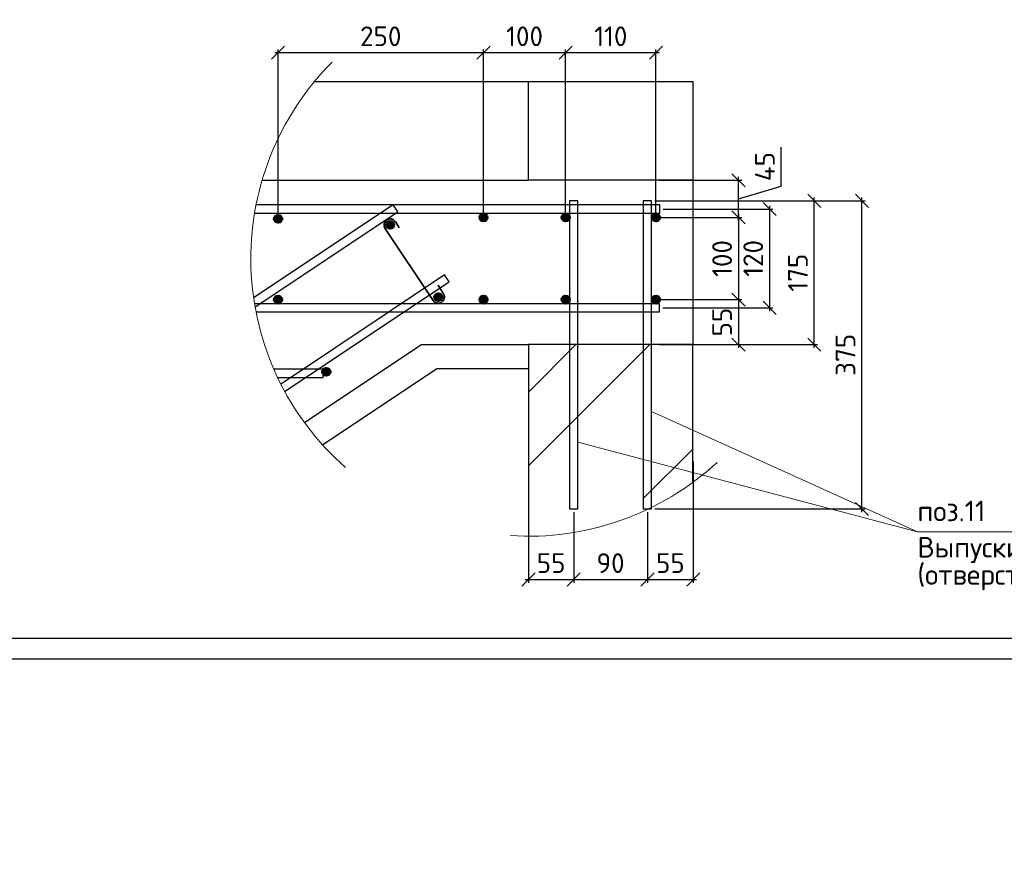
# Model space of a CAD drawing. Header units: millimetres. Extents: x 125896 to 2572636, y -120305 to 130347.
# Tile 110 of 256: x 332966 to 344950, y 81678 to 91956. Entities that reach past the tile are written whole.
import ezdxf

# ---------------------------------------------------------------- set-up
doc = ezdxf.new("R2010")
doc.units = ezdxf.units.MM
doc.linetypes.add('CENTER', pattern=[2, 1.25, -0.25, 0.25, -0.25])
for name, color, linetype in [('11', 7, 'Continuous'), ('Столовая - обозначения', 7, 'Continuous'), ('ФВ-2', 7, 'Continuous')]:
    doc.layers.add(name, color=color, linetype=linetype)
for name, color, linetype, lineweight in [('Арматура', 152, 'Continuous', 40), ('ОСИ', 7, 'CENTER', 15), ('Основная 0.35', 200, 'Continuous', 35), ('Столовая Двери и окна', 7, 'Continuous', 15), ('ТЕКСТ', 7, 'Continuous', 15)]:
    doc.layers.add(name, color=color, linetype=linetype, lineweight=lineweight)
doc.styles.add('GOST-2.304_Type-B', font='GOST Common.ttf')
doc.styles.get("Standard").update_dxf_attribs({"font": 'isocpeur.ttf'})
doc.styles.add('ГОСТ', font='isocpeur.ttf')
doc.dimstyles.new('Осевые', dxfattribs={"dimscale": 0.7, "dimtxt": 450, "dimasz": 400, "dimexe": 100, "dimexo": 100, "dimgap": 100, "dimtad": 1, "dimdec": 0, "dimzin": 0, "dimdsep": 46, "dimtxsty": 'Standard', "dimblk": 'OBLIQUE', "dimcen": 9, "dimdle": 100, "dimazin": 0, "dimtm": 1e-09, "dimtfac": 1, "dimtdec": 0, "dimtofl": 0, "dimtmove": 0, "dimatfit": 3, "dimfxl": 1, "dimtolj": 1, "dimtzin": 0, "dimarcsym": 0})

# ---------------------------------------------------------------- blocks, each defined once
blk = doc.blocks.new('Штамп')
at = {"layer": '11', "lineweight": 30}
blk.add_line((254210, 84428), (311220, 84428), dxfattribs=at)
at = {"layer": '11'}
for p, q in [((252070, 84178), (281770, 84178)), ((281770, 84178), (311470, 84178))]:
    blk.add_line(p, q, dxfattribs=at)
blk = doc.blocks.new('_OBLIQUE')
at = {"color": 0, "linetype": 'ByBlock'}
blk.add_line((-0.5, -0.5), (0.5, 0.5), dxfattribs=at)
blk = doc.blocks.new('*D138')
at = {"layer": 'Defpoints', "color": 0, "linetype": 'ByBlock', "lineweight": 20, "ltscale": 13, "transparency": 16777216}
for p in [(342367, 101281, -900), (342986, 100351), (320475, 86687, -900)]:
    blk.add_point(p, dxfattribs=at)
at = {"layer": 'ОСИ', "color": 0, "linetype": 'ByBlock', "lineweight": -2, "ltscale": 13, "transparency": 16777216}
for p, q in [((342386, 101252), (343006, 100322)), ((321066, 85738), (343016, 100371)), ((320495, 86658), (321115, 85728))]:
    blk.add_line(p, q, dxfattribs=at)
at = {"layer": 'ОСИ', "color": 0, "linetype": 'ByBlock', "lineweight": -2, "ltscale": 13, "transparency": 16777216, "xscale": 140, "yscale": 140, "zscale": 140}
for p, rotation in [((342986, 100351), 33.69006752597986), ((321095, 85757), 213.6900675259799)]:
    blk.add_blockref('_OBLIQUE', p, dxfattribs=dict(at, rotation=rotation))
at = {"layer": 'ОСИ', "color": 0, "linetype": 'ByBlock', "ltscale": 13, "transparency": 16777216, "insert": (331944, 93200), "char_height": 210, "attachment_point": 5, "rotation": 33.6901}
blk.add_mtext('\\A1;5262', dxfattribs=at)
blk = doc.blocks.new('*D139')
at = {"layer": 'Defpoints', "color": 0, "linetype": 'ByBlock', "lineweight": 20, "ltscale": 13, "transparency": 16777216}
for p in [(342054, 101708, -996), (343284, 99862), (319497, 86670, -996)]:
    blk.add_point(p, dxfattribs=at)
at = {"layer": 'ОСИ', "color": 0, "linetype": 'ByBlock', "lineweight": -2, "ltscale": 13, "transparency": 16777216}
for p, q in [((342073, 101679), (343304, 99833)), ((320698, 84805), (343313, 99882)), ((319517, 86641), (320747, 84795))]:
    blk.add_line(p, q, dxfattribs=at)
at = {"layer": 'ОСИ', "color": 0, "linetype": 'ByBlock', "lineweight": -2, "ltscale": 13, "transparency": 16777216, "xscale": 140, "yscale": 140, "zscale": 140}
for p, rotation in [((343284, 99862), 33.69006752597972), ((320728, 84824), 213.6900675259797)]:
    blk.add_blockref('_OBLIQUE', p, dxfattribs=dict(at, rotation=rotation))
at = {"layer": 'ОСИ', "color": 0, "linetype": 'ByBlock', "ltscale": 13, "transparency": 16777216, "insert": (331909, 92489), "char_height": 210, "attachment_point": 5, "rotation": 33.6901}
blk.add_mtext('\\A1;5422', dxfattribs=at)
blk = doc.blocks.new('*D215')
at = {"layer": 'Defpoints', "color": 0, "linetype": 'ByBlock', "lineweight": 20, "ltscale": 13, "transparency": 16777216}
for p in [(339159, 86991), (339709, 86002), (339709, 85143)]:
    blk.add_point(p, dxfattribs=at)
at = {"layer": 'ОСИ', "color": 0, "linetype": 'ByBlock', "lineweight": -2, "ltscale": 13, "transparency": 16777216}
for p, q in [((339159, 86951), (339159, 85103)), ((339709, 85962), (339709, 85103)), ((339119, 85143), (339749, 85143))]:
    blk.add_line(p, q, dxfattribs=at)
at = {"layer": 'ОСИ', "color": 0, "linetype": 'ByBlock', "lineweight": -2, "ltscale": 13, "transparency": 16777216, "xscale": 160, "yscale": 160, "zscale": 160, "rotation": 180}
blk.add_blockref('_OBLIQUE', (339159, 85143), dxfattribs=at)
at = {"layer": 'ОСИ', "color": 0, "linetype": 'ByBlock', "lineweight": -2, "ltscale": 13, "transparency": 16777216, "xscale": 160, "yscale": 160, "zscale": 160}
blk.add_blockref('_OBLIQUE', (339709, 85143), dxfattribs=at)
at = {"layer": 'ОСИ', "color": 0, "linetype": 'ByBlock', "ltscale": 13, "transparency": 16777216, "insert": (339434, 85343), "char_height": 240, "attachment_point": 5}
blk.add_mtext('\\A1;55', dxfattribs=at)
blk = doc.blocks.new('*D216')
at = {"layer": 'Defpoints', "color": 0, "linetype": 'ByBlock', "lineweight": 20, "ltscale": 13, "transparency": 16777216}
for p in [(339709, 86002), (340607, 86002), (340607, 85143)]:
    blk.add_point(p, dxfattribs=at)
at = {"layer": 'ОСИ', "color": 0, "linetype": 'ByBlock', "lineweight": -2, "ltscale": 13, "transparency": 16777216}
for p, q in [((339709, 85962), (339709, 85103)), ((340607, 85962), (340607, 85103)), ((339669, 85143), (340647, 85143))]:
    blk.add_line(p, q, dxfattribs=at)
at = {"layer": 'ОСИ', "color": 0, "linetype": 'ByBlock', "lineweight": -2, "ltscale": 13, "transparency": 16777216, "xscale": 160, "yscale": 160, "zscale": 160, "rotation": 180}
blk.add_blockref('_OBLIQUE', (339709, 85143), dxfattribs=at)
at = {"layer": 'ОСИ', "color": 0, "linetype": 'ByBlock', "lineweight": -2, "ltscale": 13, "transparency": 16777216, "xscale": 160, "yscale": 160, "zscale": 160}
blk.add_blockref('_OBLIQUE', (340607, 85143), dxfattribs=at)
at = {"layer": 'ОСИ', "color": 0, "linetype": 'ByBlock', "ltscale": 13, "transparency": 16777216, "insert": (340158, 85343), "char_height": 240, "attachment_point": 5}
blk.add_mtext('\\A1;90', dxfattribs=at)
blk = doc.blocks.new('*D217')
at = {"layer": 'Defpoints', "color": 0, "linetype": 'ByBlock', "lineweight": 20, "ltscale": 13, "transparency": 16777216}
for p in [(341165, 86620), (340607, 86002), (341165, 85143)]:
    blk.add_point(p, dxfattribs=at)
at = {"layer": 'ОСИ', "color": 0, "linetype": 'ByBlock', "lineweight": -2, "ltscale": 13, "transparency": 16777216}
for p, q in [((341165, 86580), (341165, 85103)), ((340607, 85962), (340607, 85103)), ((340567, 85143), (341205, 85143))]:
    blk.add_line(p, q, dxfattribs=at)
at = {"layer": 'ОСИ', "color": 0, "linetype": 'ByBlock', "lineweight": -2, "ltscale": 13, "transparency": 16777216, "xscale": 160, "yscale": 160, "zscale": 160, "rotation": 180}
blk.add_blockref('_OBLIQUE', (340607, 85143), dxfattribs=at)
at = {"layer": 'ОСИ', "color": 0, "linetype": 'ByBlock', "lineweight": -2, "ltscale": 13, "transparency": 16777216, "xscale": 160, "yscale": 160, "zscale": 160}
blk.add_blockref('_OBLIQUE', (341165, 85143), dxfattribs=at)
at = {"layer": 'ОСИ', "color": 0, "linetype": 'ByBlock', "ltscale": 13, "transparency": 16777216, "insert": (340886, 85343), "char_height": 240, "attachment_point": 5}
blk.add_mtext('\\A1;55', dxfattribs=at)
blk = doc.blocks.new('*D218')
at = {"layer": 'Defpoints', "color": 0, "linetype": 'ByBlock', "lineweight": 20, "ltscale": 13, "transparency": 16777216}
for p in [(340657, 89752), (343218, 89752), (340657, 86002)]:
    blk.add_point(p, dxfattribs=at)
at = {"layer": 'ОСИ', "color": 0, "linetype": 'ByBlock', "lineweight": -2, "ltscale": 13, "transparency": 16777216}
for p, q in [((343218, 85962), (343218, 89792)), ((340697, 89752), (343258, 89752)), ((340697, 86002), (343258, 86002))]:
    blk.add_line(p, q, dxfattribs=at)
at = {"layer": 'ОСИ', "color": 0, "linetype": 'ByBlock', "lineweight": -2, "ltscale": 13, "transparency": 16777216, "xscale": 160, "yscale": 160, "zscale": 160}
for p, rotation in [((343218, 89752), 90), ((343218, 86002), 270)]:
    blk.add_blockref('_OBLIQUE', p, dxfattribs=dict(at, rotation=rotation))
at = {"layer": 'ОСИ', "color": 0, "linetype": 'ByBlock', "ltscale": 13, "transparency": 16777216, "insert": (343018, 87877), "char_height": 240, "attachment_point": 5, "rotation": 90}
blk.add_mtext('\\A1;375', dxfattribs=at)
blk = doc.blocks.new('*D219')
at = {"layer": 'Defpoints', "color": 0, "linetype": 'ByBlock', "lineweight": 20, "ltscale": 13, "transparency": 16777216}
for p in [(341159, 89752), (342638, 89752), (341159, 88002)]:
    blk.add_point(p, dxfattribs=at)
at = {"layer": 'ОСИ', "color": 0, "linetype": 'ByBlock', "lineweight": -2, "ltscale": 13, "transparency": 16777216}
for p, q in [((342638, 87962), (342638, 89792)), ((341199, 89752), (342678, 89752)), ((341199, 88002), (342678, 88002))]:
    blk.add_line(p, q, dxfattribs=at)
at = {"layer": 'ОСИ', "color": 0, "linetype": 'ByBlock', "lineweight": -2, "ltscale": 13, "transparency": 16777216, "xscale": 160, "yscale": 160, "zscale": 160}
for p, rotation in [((342638, 89752), 90), ((342638, 88002), 270)]:
    blk.add_blockref('_OBLIQUE', p, dxfattribs=dict(at, rotation=rotation))
at = {"layer": 'ОСИ', "color": 0, "linetype": 'ByBlock', "ltscale": 13, "transparency": 16777216, "insert": (342438, 88877), "char_height": 240, "attachment_point": 5, "rotation": 90}
blk.add_mtext('\\A1;175', dxfattribs=at)
blk = doc.blocks.new('*D220')
at = {"layer": 'Defpoints', "color": 0, "linetype": 'ByBlock', "lineweight": 20, "ltscale": 13, "transparency": 16777216}
for p in [(340711, 89550), (340711, 88550), (341716, 88550)]:
    blk.add_point(p, dxfattribs=at)
at = {"layer": 'ОСИ', "color": 0, "linetype": 'ByBlock', "lineweight": -2, "ltscale": 13, "transparency": 16777216}
for p, q in [((340751, 89550), (341756, 89550)), ((341716, 89590), (341716, 88510)), ((340751, 88550), (341756, 88550))]:
    blk.add_line(p, q, dxfattribs=at)
at = {"layer": 'ОСИ', "color": 0, "linetype": 'ByBlock', "lineweight": -2, "ltscale": 13, "transparency": 16777216, "xscale": 160, "yscale": 160, "zscale": 160}
for p, rotation in [((341716, 89550), 90), ((341716, 88550), 270)]:
    blk.add_blockref('_OBLIQUE', p, dxfattribs=dict(at, rotation=rotation))
at = {"layer": 'ОСИ', "color": 0, "linetype": 'ByBlock', "ltscale": 13, "transparency": 16777216, "insert": (341516, 89050), "char_height": 240, "attachment_point": 5, "rotation": 90}
blk.add_mtext('\\A1;100', dxfattribs=at)
blk = doc.blocks.new('*D221')
at = {"layer": 'Defpoints', "color": 0, "linetype": 'ByBlock', "lineweight": 20, "ltscale": 13, "transparency": 16777216}
for p in [(340711, 90002), (341716, 90002), (340711, 89550)]:
    blk.add_point(p, dxfattribs=at)
at = {"layer": 'ОСИ', "color": 0, "linetype": 'ByBlock', "lineweight": -2, "ltscale": 13, "transparency": 16777216}
for p, q in [((342236, 89932), (342236, 90404)), ((340751, 90002), (341756, 90002)), ((341716, 89510), (341716, 90042)), ((341716, 89776), (342236, 89932)), ((340751, 89550), (341756, 89550))]:
    blk.add_line(p, q, dxfattribs=at)
at = {"layer": 'ОСИ', "color": 0, "linetype": 'ByBlock', "lineweight": -2, "ltscale": 13, "transparency": 16777216, "xscale": 160, "yscale": 160, "zscale": 160}
for p, rotation in [((341716, 90002), 90), ((341716, 89550), 270)]:
    blk.add_blockref('_OBLIQUE', p, dxfattribs=dict(at, rotation=rotation))
at = {"layer": 'ОСИ', "color": 0, "linetype": 'ByBlock', "ltscale": 13, "transparency": 16777216, "insert": (342036, 90168), "char_height": 240, "attachment_point": 5, "rotation": 90}
blk.add_mtext('\\A1;45', dxfattribs=at)
blk = doc.blocks.new('*D222')
at = {"layer": 'Defpoints', "color": 0, "linetype": 'ByBlock', "lineweight": 20, "ltscale": 13, "transparency": 16777216}
for p in [(340711, 88550), (340711, 88002), (341716, 88002)]:
    blk.add_point(p, dxfattribs=at)
at = {"layer": 'ОСИ', "color": 0, "linetype": 'ByBlock', "lineweight": -2, "ltscale": 13, "transparency": 16777216}
for p, q in [((341716, 88590), (341716, 87962)), ((340751, 88550), (341756, 88550)), ((340751, 88002), (341756, 88002))]:
    blk.add_line(p, q, dxfattribs=at)
at = {"layer": 'ОСИ', "color": 0, "linetype": 'ByBlock', "lineweight": -2, "ltscale": 13, "transparency": 16777216, "xscale": 160, "yscale": 160, "zscale": 160}
for p, rotation in [((341716, 88550), 90), ((341716, 88002), 270)]:
    blk.add_blockref('_OBLIQUE', p, dxfattribs=dict(at, rotation=rotation))
at = {"layer": 'ОСИ', "color": 0, "linetype": 'ByBlock', "ltscale": 13, "transparency": 16777216, "insert": (341516, 88276), "char_height": 240, "attachment_point": 5, "rotation": 90}
blk.add_mtext('\\A1;55', dxfattribs=at)
blk = doc.blocks.new('*D223')
at = {"layer": 'Defpoints', "color": 0, "linetype": 'ByBlock', "lineweight": 20, "ltscale": 13, "transparency": 16777216}
for p in [(340759, 89652), (342095, 89652), (340754, 88450)]:
    blk.add_point(p, dxfattribs=at)
at = {"layer": 'ОСИ', "color": 0, "linetype": 'ByBlock', "lineweight": -2, "ltscale": 13, "transparency": 16777216}
for p, q in [((340799, 89652), (342135, 89652)), ((342095, 88410), (342095, 89692)), ((340794, 88450), (342135, 88450))]:
    blk.add_line(p, q, dxfattribs=at)
at = {"layer": 'ОСИ', "color": 0, "linetype": 'ByBlock', "lineweight": -2, "ltscale": 13, "transparency": 16777216, "xscale": 160, "yscale": 160, "zscale": 160}
for p, rotation in [((342095, 89652), 90), ((342095, 88450), 270)]:
    blk.add_blockref('_OBLIQUE', p, dxfattribs=dict(at, rotation=rotation))
at = {"layer": 'ОСИ', "color": 0, "linetype": 'ByBlock', "ltscale": 13, "transparency": 16777216, "insert": (341895, 89051), "char_height": 240, "attachment_point": 5, "rotation": 90}
blk.add_mtext('\\A1;120', dxfattribs=at)
blk = doc.blocks.new('*D224')
at = {"layer": 'Defpoints', "color": 0, "linetype": 'ByBlock', "lineweight": 20, "ltscale": 13, "transparency": 16777216}
for p in [(339611, 91554), (339611, 89550), (340711, 89550)]:
    blk.add_point(p, dxfattribs=at)
at = {"layer": 'ОСИ', "color": 0, "linetype": 'ByBlock', "lineweight": -2, "ltscale": 13, "transparency": 16777216}
for p, q in [((339611, 89590), (339611, 91594)), ((340711, 89590), (340711, 91594)), ((340751, 91554), (339571, 91554))]:
    blk.add_line(p, q, dxfattribs=at)
at = {"layer": 'ОСИ', "color": 0, "linetype": 'ByBlock', "lineweight": -2, "ltscale": 13, "transparency": 16777216, "xscale": 160, "yscale": 160, "zscale": 160, "rotation": 180}
blk.add_blockref('_OBLIQUE', (339611, 91554), dxfattribs=at)
at = {"layer": 'ОСИ', "color": 0, "linetype": 'ByBlock', "lineweight": -2, "ltscale": 13, "transparency": 16777216, "xscale": 160, "yscale": 160, "zscale": 160}
blk.add_blockref('_OBLIQUE', (340711, 91554), dxfattribs=at)
at = {"layer": 'ОСИ', "color": 0, "linetype": 'ByBlock', "ltscale": 13, "transparency": 16777216, "insert": (340161, 91754), "char_height": 240, "attachment_point": 5}
blk.add_mtext('\\A1;110', dxfattribs=at)
blk = doc.blocks.new('*D225')
at = {"layer": 'Defpoints', "color": 0, "linetype": 'ByBlock', "lineweight": 20, "ltscale": 13, "transparency": 16777216}
for p in [(338611, 91554), (338611, 89550), (339611, 89550)]:
    blk.add_point(p, dxfattribs=at)
at = {"layer": 'ОСИ', "color": 0, "linetype": 'ByBlock', "lineweight": -2, "ltscale": 13, "transparency": 16777216}
for p, q in [((338611, 89590), (338611, 91594)), ((339611, 89590), (339611, 91594)), ((339651, 91554), (338571, 91554))]:
    blk.add_line(p, q, dxfattribs=at)
at = {"layer": 'ОСИ', "color": 0, "linetype": 'ByBlock', "lineweight": -2, "ltscale": 13, "transparency": 16777216, "xscale": 160, "yscale": 160, "zscale": 160, "rotation": 180}
blk.add_blockref('_OBLIQUE', (338611, 91554), dxfattribs=at)
at = {"layer": 'ОСИ', "color": 0, "linetype": 'ByBlock', "lineweight": -2, "ltscale": 13, "transparency": 16777216, "xscale": 160, "yscale": 160, "zscale": 160}
blk.add_blockref('_OBLIQUE', (339611, 91554), dxfattribs=at)
at = {"layer": 'ОСИ', "color": 0, "linetype": 'ByBlock', "ltscale": 13, "transparency": 16777216, "insert": (339111, 91754), "char_height": 240, "attachment_point": 5}
blk.add_mtext('\\A1;100', dxfattribs=at)
blk = doc.blocks.new('*D226')
at = {"layer": 'Defpoints', "color": 0, "linetype": 'ByBlock', "lineweight": 20, "ltscale": 13, "transparency": 16777216}
for p in [(336111, 91554), (336111, 89532), (338611, 89550)]:
    blk.add_point(p, dxfattribs=at)
at = {"layer": 'ОСИ', "color": 0, "linetype": 'ByBlock', "lineweight": -2, "ltscale": 13, "transparency": 16777216}
for p, q in [((336111, 89572), (336111, 91594)), ((338611, 89590), (338611, 91594)), ((338651, 91554), (336071, 91554))]:
    blk.add_line(p, q, dxfattribs=at)
at = {"layer": 'ОСИ', "color": 0, "linetype": 'ByBlock', "lineweight": -2, "ltscale": 13, "transparency": 16777216, "xscale": 160, "yscale": 160, "zscale": 160, "rotation": 180}
blk.add_blockref('_OBLIQUE', (336111, 91554), dxfattribs=at)
at = {"layer": 'ОСИ', "color": 0, "linetype": 'ByBlock', "lineweight": -2, "ltscale": 13, "transparency": 16777216, "xscale": 160, "yscale": 160, "zscale": 160}
blk.add_blockref('_OBLIQUE', (338611, 91554), dxfattribs=at)
at = {"layer": 'ОСИ', "color": 0, "linetype": 'ByBlock', "ltscale": 13, "transparency": 16777216, "insert": (337361, 91754), "char_height": 240, "attachment_point": 5}
blk.add_mtext('\\A1;250', dxfattribs=at)

msp = doc.modelspace()

# ---------------------------------------------------------------- hatches: boundary and pattern name
at = {"layer": 'Арматура'}
h = msp.add_hatch(color=256, dxfattribs=at)
edge = h.paths.add_edge_path()
edge.add_arc((336111.4, 89532.4), 50, 0, 360)
h = msp.add_hatch(color=256, dxfattribs=at)
edge = h.paths.add_edge_path()
edge.add_arc((338611.4, 89550), 50, 0, 360)
h = msp.add_hatch(color=256, dxfattribs=at)
edge = h.paths.add_edge_path()
edge.add_arc((339611.4, 89550), 50, 0, 360)
h = msp.add_hatch(color=256, dxfattribs=at)
edge = h.paths.add_edge_path()
edge.add_arc((340711.4, 89550), 50, 0, 360)
h = msp.add_hatch(color=256, dxfattribs=at)
edge = h.paths.add_edge_path()
edge.add_arc((337475, 89459.1), 50, 0, 360)
h = msp.add_hatch(color=256, dxfattribs=at)
edge = h.paths.add_edge_path()
edge.add_arc((336111.4, 88550), 50, 0, 360)
h = msp.add_hatch(color=256, dxfattribs=at)
edge = h.paths.add_edge_path()
edge.add_arc((338061.2, 88579.8), 50, 0, 360)
h = msp.add_hatch(color=256, dxfattribs=at)
edge = h.paths.add_edge_path()
edge.add_arc((338611.4, 88550), 50, 0, 360)
h = msp.add_hatch(color=256, dxfattribs=at)
edge = h.paths.add_edge_path()
edge.add_arc((339611.4, 88550), 50, 0, 360)
h = msp.add_hatch(color=256, dxfattribs=at)
edge = h.paths.add_edge_path()
edge.add_arc((340711.4, 88550), 50, 0, 360)
h = msp.add_hatch(color=256, dxfattribs=at)
edge = h.paths.add_edge_path()
edge.add_arc((336697.6, 87670.8), 50, 0, 360)
at = {"layer": 'ФВ-2', "lineweight": 20, "true_color": 0x000000}
h = msp.add_hatch(dxfattribs=at)
h.set_pattern_fill('ANSI32', color=18, scale=200)
h.set_pattern_definition([(45, (-2485492.8, -913337), (-1347.0384, 1347.0384), []), (45, (-2484594.8, -913337), (-1347.0384, 1347.0384), [])])
edge = h.paths.add_edge_path()
edge.add_line((341159.1, 86325.6), (341159.1, 88002.4))
edge.add_line((341159.1, 88002.4), (339159.1, 88002.4))
edge.add_line((339159.1, 88002.4), (339159.1, 85670.3))

# ---------------------------------------------------------------- linework, layer by layer
at = {"layer": 'Арматура'}
for centre in [(336111.4, 89532.4), (338611.4, 89550), (339611.4, 89550), (340711.4, 89550), (337475, 89459.1), (336111.4, 88550), (338061.2, 88579.8, 191.8), (338611.4, 88550), (339611.4, 88550), (340711.4, 88550), (336697.6, 87670.8, 191.8)]:
    msp.add_circle(centre, 50, dxfattribs=at)
at = {"layer": 'Основная 0.35'}
for p, q in [((337997.9, 88539.6, 191.8), (337411.7, 89418.9)), ((337538.4, 89499.3), (337586, 89424.3)), ((338124.5, 88620, 191.8), (338057.9, 88725, 191.8))]:
    msp.add_line(p, q, dxfattribs=at)
for centre, start, end in [((337475, 89459.1), 32.40892, 212.40892), ((338061.2, 88579.8, 191.8), 212.40892, 32.40892)]:
    msp.add_arc(centre, 75, start, end, dxfattribs=at)
at = {"layer": 'Столовая Двери и окна', "color": 18, "lineweight": 30, "true_color": 0x000000}
for p, q in [((336553.4, 91202.4), (339159.1, 91202.4)), ((341159.1, 90002.4), (341159.1, 88002.4)), ((337859.1, 88002.4, -2340), (336433.4, 87051.8, -2322.2)), ((337859.1, 88002.4, -2340), (339159.1, 88002.4)), ((338051.8, 87713.3, -3277.7), (336654, 86781.4, -3260.2)), ((338051.8, 87713.3, -3277.7), (339159.1, 87713.3, -1800))]:
    msp.add_line(p, q, dxfattribs=at)
at = {"layer": 'Столовая Двери и окна', "color": 18, "lineweight": 20, "true_color": 0x000000}
for p, q in [((343893, 85724), (340656.8, 87186.1)), ((339759.1, 86815.1), (343893, 85724)), ((343893, 85724), (347663.5, 85724))]:
    msp.add_line(p, q, dxfattribs=at)
at = {"layer": 'Столовая Двери и окна', "color": 18, "lineweight": 30, "true_color": 0x000000}
msp.add_lwpolyline([(341159.1, 90002.4), (339159.1, 90002.4), (339159.1, 91202.4), (341159.1, 91202.4)], close=True, dxfattribs=at)
for points in [[(335916.4, 90002.4), (337159.1, 90002.4), (337159.1, 90002.4), (339159.1, 90002.4)], [(341159.1, 86325.6), (341159.1, 88002.4), (339159.1, 88002.4), (339159.1, 85670.3)]]:
    msp.add_lwpolyline(points, dxfattribs=at)
at = {"layer": 'Столовая Двери и окна', "color": 146, "lineweight": 30, "true_color": 0x105689}
for points, elevation in [([(335831.1, 88461.2), (337568.3, 89619.3), (337512.8, 89702.5), (335813.7, 88569.8)], -1991.8), ([(336190.7, 87430.9), (338193.3, 88765.9), (338137.8, 88849.2), (336142, 87518.6)], -1800)]:
    msp.add_lwpolyline(points, dxfattribs=dict(at, elevation=elevation))
for points in [[(335824.8, 89602.4), (340759.1, 89602.4), (340759.1, 89702.4), (335843, 89702.4)], [(335842.5, 88400.1), (340754.2, 88400.1), (340754.2, 88500.1), (335824.5, 88500.1)], [(336105.2, 87602.4), (336659.1, 87602.4), (336659.1, 87702.4), (336059.7, 87702.4)]]:
    msp.add_lwpolyline(points, dxfattribs=at)
at = {"layer": 'Столовая Двери и окна', "color": 5, "lineweight": 30}
for points in [[(339759.1, 89752.4), (339659.1, 89752.4), (339659.1, 86002.4), (339759.1, 86002.4)], [(340656.8, 89752.4), (340556.8, 89752.4), (340556.8, 86002.4), (340656.8, 86002.4)]]:
    msp.add_lwpolyline(points, close=True, dxfattribs=at)
at = {"layer": 'Столовая Двери и окна', "color": 18, "lineweight": 20, "true_color": 0x000000, "elevation": -1800}
msp.add_lwpolyline([(336654, 86781.4), (338051.8, 87713.3), (339159.1, 87713.3), (339159.1, 88002.4), (337859.1, 88002.4), (336433.4, 87051.8)], dxfattribs=at)
at = {"layer": 'Столовая Двери и окна', "color": 18, "lineweight": 20, "true_color": 0x000000}
for start, end in [(135.00177, 228.78153), (266.25741, 312.77266)]:
    msp.add_arc((339159.1, 89050), 3379.7, start, end, dxfattribs=at)

# ---------------------------------------------------------------- block references
at = {"layer": 'Столовая - обозначения', "color": 252, "lineweight": 20, "true_color": 0x939598}
msp.add_blockref('Штамп', (62122.6, 0), dxfattribs=at)

# ---------------------------------------------------------------- texts
at = {"insert": (226281.3, 113282.4), "char_height": 250, "attachment_point": 1, "style": 'ГОСТ'}
msp.add_mtext_dynamic_manual_height_columns('\\A1;\\pi9384.38;{\\H1.5152x;\\P\\pi1250;Общие указания\\P\\pi250;}1.^IРабочая документация разработана в соответствии с заданием на проектирование, требованиями действующих технических регламентов, стандартов, сводов правил и других документов, содержащих установленные требования.\\P2.^IРабочая документация выполнена в соответствии со следующими нормативными и техническими документами:\\P-^IСП 20.13330.2016 "Нагрузки и Воздействия";\\P-^IСП 63.13330.2012 "Бетонные и железобетонные конструкции. Основные положения";\\P-^IСП 22.13330.2016 "Основания зданий и сооружений";\\P-^IСП 45.13330.2012 "Земляные сооружения, основания и фундаменты".\\P3.   За относительную отметку 0,000 принята отметка чистого пола первого этажа.\\P4.^IПеречень видов работ, для которых необходимо составлять акты освидетельствования скрытых работ:\\P-^Iармирование конструкций;\\P-^Iосвидетельствование опалубки перед бетонированием;\\P-^Iвыполнение сварочных работ;\\P-^Iотбор контрольных проб бетона;\\P-^Iсоответствие законченных железобетонных конструкций проекту с отображением качества работ;\\P-^Iустройство монолитных конструкций, выполняемых в зимнее время;  \\P\\pi0;  -    устройство гидроизоляции;\\P\\pi250;-^Iуплотнение грунтов и обратную засыпку.\\PЗапрещается выполнение последующих работ при отсутствии актов освидетельствования предшествующих скрытых работ во всех случаях.\\P\\pi0;        5. Проект рассчитан на производство работ в период положительных температур. В случае выполнения работ при отрицательных температурах необходимо выполнять требования СНиП часть 3 по производству работ и ППР.\\P        6. При минимальной температуре воздуха до минус 15°С допускается: выдерживание бетона в конструкции методом термоса, при предварительном разогреве бетонной смеси, форсированный электроразогрев бетона в конструкции с повторным уплотнением.\\P\\pi250;При минимальной температуре воздуха до минус 25°С допускается: обогрев бетона в греющей опалубке с помощью низкотемпературных электронагревателей, электродный сквозной прогрев бетона, электрообогрев с помощью греющего провода.\\P\\pi0;7. При отрицательной температуре воздуха уплотнение грунта обратной засыпки в траншеях должно \\Pосуществляться до достижения коэффициента уплотнения 0,98. \\PВремя уплотнения грунта в зависимости от температуры воздуха: \\P\\pi250;-^Iпри t{\\H0.7x;\\So^ ;}-5, 90-120 минут; при t{\\H0.7x;\\So^ ;\\H1.42857x;-10, 60-90 минут; }при t{\\H0.7x;\\So^ ;\\H1.42857x;-20, 40-60 минут; }при t{\\H0.7x;\\So^ ;\\H1.42857x;-30, 20-30 минут;\\P\\pi0;Работы по выполнению насыпей и обратных засыпок при отрицательных температурах должны производить с учетом следующих требований:\\P\\pi250;-^Iподготовку поверхности (основания) насыпи и обратных засыпок следует выполнять с полным удалением снега, льда, промерзшего слоя слабого и пучинистого грунта на всю его глубину;\\P-^Iотсыпку в насыпь и обратные засыпки грунтов необходимо производить при их природной влажности и в талом состоянии с содержанием комьев мерзлого грунта, не превышающим требований, приведенных в приложении М СП 45.13330.2017. Свод правил. Земляные сооружения, основания и фундаменты., и, как правило, на не промерзшие ранее отсыпанные и уплотненные слои. В отдельных случаях при согласовании с автором проекта допускается грунты отсыпать на непучинистые грунты, промерзшие на глубину не более 15 см;\\P-^Iпри пониженной влажности отсыпанных грунтов для их уплотнения следует применять более тяжелое грунтоуплотняющее оборудование; \\P-^Iработы по отсыпке и уплотнению каждого слоя должны выполнять в течение одной рабочей смены; - при выполнении насыпей из глинистых грунтов при обильном снеговыпадении все работы должны быть прекращены; - перерывы в работах по выполнению насыпей и обратных засыпок допускаются только при условиях, что за время перерыва глубина промерзания ранее уплотненных пучинистых грунтов не превысит 15 см или на время перерыва ранее уплотненные грунты утепляются специальными средствами (например, маловлажным рыхлым грунтом, который в последующем удаляется); - все работы по отсыпке грунтов и их уплотнению выполняют с повышенной интенсивностью.}', width=20474.372, gutter_width=5800, heights=[24436.9], dxfattribs=at)
at = {"layer": 'Столовая - обозначения', "lineweight": 25}
for s, p in [('поз.11', (343893, 85852.4)), ('Выпуски на Хим.анкере', (343893, 85410.9)), ('(отверстия d=12 мм)', (343893, 85079.2))]:
    msp.add_text(s, height=250, dxfattribs=at).set_placement(p)
at = {"layer": 'ТЕКСТ', "ltscale": 100, "insert": (300258.8, 85534.4), "char_height": 250, "width": 4935.363, "attachment_point": 1, "style": 'GOST-2.304_Type-B'}
msp.add_mtext('\\pi164.27246,t6164.27246;План наружной лестницы ЛН-1\\P\\pi1001.77246,t7001.77246;Разрез 1-1, 2-2, 3-3', dxfattribs=at)

# ---------------------------------------------------------------- dimensions: what is measured, and where the dimension line sits
at = {"layer": 'ОСИ', "linetype": 'ByBlock', "ltscale": 13}
for p1, p2, distance, picture, middle in [((319497.2, 86669.8, -995.9), (342054, 101707.7, -995.9), -2218, '*D139', (331908.9, 92488.8)), ((320475.3, 86686.8, -900), (342366.5, 101281, -900), -1117.5, '*D138', (331943.7, 93199.7))]:
    dim = msp.add_aligned_dim(p1=p1, p2=p2, distance=distance, dimstyle='Осевые', override={"dimtxt": 300, "dimasz": 200, "dimexe": 50, "dimexo": 50, "dimlfac": 0.2, "dimdle": 50, "dimtmove": 1}, dxfattribs=at)
    dim.commit()
    dim.dimension.update_dxf_attribs({"geometry": picture, "text_midpoint": middle})
for base, p1, p2, picture, middle in [((336111.4, 91554.4), (338611.4, 89550), (336111.4, 89532.4), '*D226', (337361.4, 91754.4)), ((338611.4, 91553.9), (339611.4, 89550), (338611.4, 89550), '*D225', (339111.4, 91753.9)), ((339611.4, 91553.9), (340711.4, 89550), (339611.4, 89550), '*D224', (340161.4, 91753.9)), ((339709.1, 85143), (339159.1, 86990.8), (339709.1, 86002.4), '*D215', (339434.1, 85343)), ((340606.8, 85143), (339709.1, 86002.4), (340606.8, 86002.4), '*D216', (340158, 85343))]:
    dim = msp.add_linear_dim(base=base, p1=p1, p2=p2, dimstyle='Осевые', override={"dimscale": 0.8, "dimtxt": 300, "dimasz": 200, "dimexe": 50, "dimexo": 50, "dimlfac": 0.1, "dimdle": 50, "dimtmove": 1}, dxfattribs=at)
    dim.commit()
    dim.dimension.update_dxf_attribs({"geometry": picture, "text_midpoint": middle})
for base, p1, p2, picture, middle in [((341716.1, 90002.4), (340711.4, 89550), (340711.4, 90002.4), '*D221', (342036.1, 90012.2)), ((343218.3, 89752.4), (340656.8, 86002.4), (340656.8, 89752.4), '*D218', (343018.3, 87877.4)), ((342638.4, 89752.4), (341159.1, 88002.4), (341159.1, 89752.4), '*D219', (342438.4, 88877.4)), ((342094.5, 89652.4), (340754.2, 88450.1), (340759.1, 89652.4), '*D223', (341894.5, 89051.2)), ((341716.1, 88550), (340711.4, 89550), (340711.4, 88550), '*D220', (341516.1, 89050)), ((341715.7, 88002.4), (340711.4, 88550), (340711.4, 88002.4), '*D222', (341515.7, 88276.2))]:
    dim = msp.add_linear_dim(base=base, p1=p1, p2=p2, angle=90, dimstyle='Осевые', override={"dimscale": 0.8, "dimtxt": 300, "dimasz": 200, "dimexe": 50, "dimexo": 50, "dimlfac": 0.1, "dimdle": 50, "dimtmove": 1}, dxfattribs=at)
    dim.commit()
    dim.dimension.update_dxf_attribs({"geometry": picture, "text_midpoint": middle})
dim = msp.add_linear_dim(base=(341164.7, 85143), p1=(340606.8, 86002.4), p2=(341164.7, 86620), text='55', dimstyle='Осевые', override={"dimscale": 0.8, "dimtxt": 300, "dimasz": 200, "dimexe": 50, "dimexo": 50, "dimlfac": 0.1, "dimdle": 50, "dimtmove": 1}, dxfattribs=at)
dim.commit()
dim.dimension.update_dxf_attribs({"geometry": '*D217', "text_midpoint": (340885.7, 85343)})

doc.saveas('drawing.dxf')
